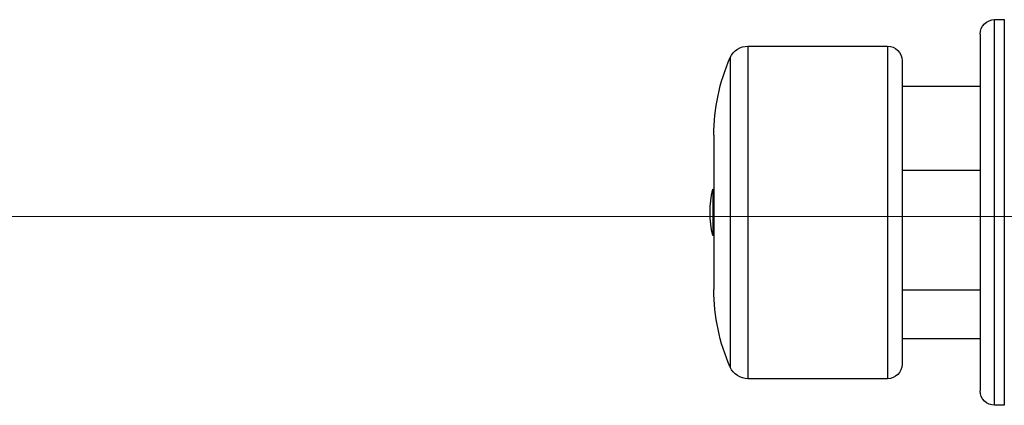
# Model space of a CAD drawing. Header units: millimetres. Extents: x 15214 to 140083, y -437840 to -79279.
# Tile 57 of 64: x 37049 to 37059.2, y -197103.56 to -197099.56. Entities that reach past the tile are written whole.
import ezdxf

# ---------------------------------------------------------------- set-up
doc = ezdxf.new("R2010")
doc.units = ezdxf.units.MM
doc.layers.add('1_POSADZKA PODZIAŁY', color=151, linetype='Continuous', lineweight=0)
doc.layers.add('A_wymiary', color=7, linetype='Continuous', lineweight=5)
doc.layers.add('C-wypos-sanitarne', color=1, linetype='Continuous')

# ---------------------------------------------------------------- blocks, each defined once
blk = doc.blocks.new('ZESTAW PRYSZNICOWY BOK')
at = {"layer": 'C-wypos-sanitarne'}
for p, q in [((35937.4, -197193.46), (35936.4, -197193.46)), ((35936.4, -197193.46), (35936.4, -197233.46)), ((35937.4, -197193.72), (35937.4, -197193.46)), ((35937.4, -197233.46), (35937.4, -197193.72)), ((35938.9, -197194.96), (35938.9, -197195.2)), ((35938.9, -197195.2), (35938.9, -197231.96)), ((35962.97, -197196.21), (35948.5, -197196.21)), ((35948.5, -197196.21), (35948.5, -197211.7)), ((35962.97, -197196.21), (35962.97, -197211.7)), ((35947, -197197.71), (35947, -197211.86)), ((35964.8, -197197.41), (35964.8, -197211.83)), ((35947, -197200.36), (35938.9, -197200.36)), ((35966.5, -197205.46), (35966.5, -197212.65)), ((35938.9, -197209.1), (35947, -197209.1)), ((35966.5, -197208.59), (35966.52, -197208.59)), ((35966.5, -197209.38), (35966.52, -197209.38)), ((35966.52, -197209.5), (35966.5, -197209.5)), ((35966.61, -197211.06), (35966.5, -197211.06)), ((35966.61, -197211.06), (35966.61, -197215.86)), ((35947, -197211.86), (35947, -197229.21)), ((35948.5, -197211.7), (35948.5, -197230.71)), ((35962.97, -197211.7), (35962.97, -197230.71)), ((35964.8, -197211.83), (35964.8, -197229.52)), ((35966.5, -197212.65), (35966.5, -197221.46)), ((35966.5, -197215.86), (35966.61, -197215.86)), ((35966.5, -197217.43), (35966.52, -197217.43)), ((35966.52, -197217.55), (35966.5, -197217.55)), ((35966.52, -197218.34), (35966.5, -197218.34)), ((35947, -197221.49), (35938.9, -197221.49)), ((35938.9, -197226.56), (35947, -197226.56)), ((35948.5, -197230.71), (35962.97, -197230.71)), ((35936.4, -197233.46), (35937.4, -197233.46))]:
    blk.add_line(p, q, dxfattribs=at)
for centre, radius, start, end in [((35937.4, -197194.96), 1.5, 0, 90), ((35948.5, -197197.71), 1.5, 90, 180), ((35962.97, -197198.21), 2, 23.7519, 90), ((35946.5, -197205.46), 20, 0, 23.7519), ((35956.9, -197213.46), 10, 346.1135, 13.8865), ((35946.5, -197221.46), 20, 336.2481, 0), ((35948.5, -197229.21), 1.5, 180, 270), ((35962.97, -197228.71), 2, 270, 336.2481), ((35937.4, -197231.96), 1.5, 270, 0)]:
    blk.add_arc(centre, radius, start, end, dxfattribs=at)

msp = doc.modelspace()

# ---------------------------------------------------------------- linework, layer by layer
at = {"layer": '1_POSADZKA PODZIAŁY', "linetype": 'Continuous'}
msp.add_lwpolyline([(36704.6213, -197101.604), (37064.6213, -197101.604)], dxfattribs=at)

# ---------------------------------------------------------------- block references
at = {"layer": 'A_wymiary', "xscale": -0.1, "yscale": 0.1, "zscale": 0.1}
msp.add_blockref('ZESTAW PRYSZNICOWY BOK', (40652.84114, -177380.21753), dxfattribs=at)

doc.saveas('drawing.dxf')
